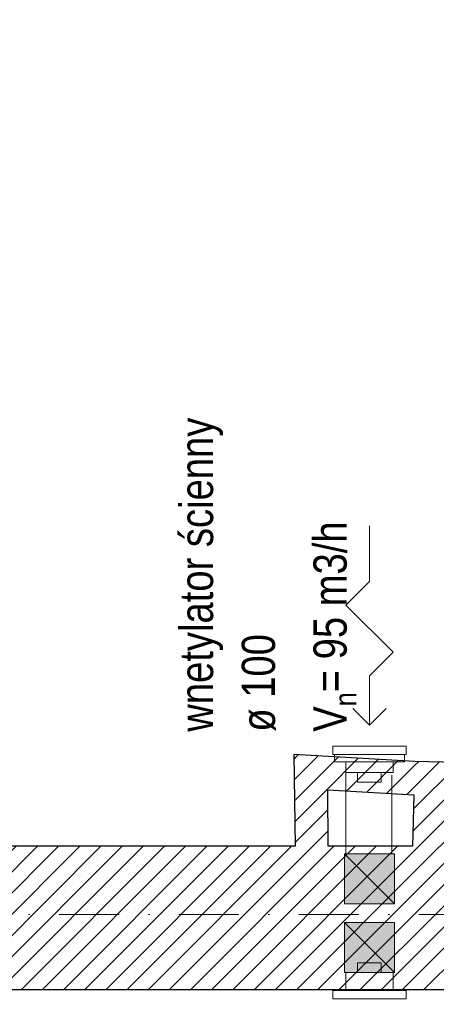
# Model space of a CAD drawing. Header units: millimetres. Extents: x -140780 to 266886, y -104422 to 233759.
# Tile 60 of 104: x 210920 to 212171, y 115103 to 118057. Entities that reach past the tile are written whole.
import ezdxf

# ---------------------------------------------------------------- set-up
doc = ezdxf.new("R2010")
doc.units = ezdxf.units.MM
doc.header["$MEASUREMENT"] = 0
doc.linetypes.add('Dashed_line', pattern=[750, 500, -250])
doc.linetypes.add('Kropki i Kreski', pattern=[360, 180, -90, 0, -90])
for name, color, linetype in [('Konstrukcja - Siatki mod', 7, 'Continuous'), ('KR_INW', 7, 'Continuous'), ('WENT_BYTOWA', 7, 'Continuous')]:
    doc.layers.add(name, color=color, linetype=linetype)
doc.layers.add('Konstrukcja - Siatki mod_Nr_pióra__48', color=7, linetype='Continuous', lineweight=15, true_color=0xa80f02)
for name, color, linetype, lineweight in [('KR_INW_Nr_pióra__101', 252, 'Continuous', 5), ('KR_INW_Nr_pióra__121', 255, 'Continuous', 0), ('KR_INW_Nr_pióra__27', 7, 'Continuous', 25), ('KR_INW_Nr_pióra__41', 7, 'Continuous', 15), ('STREFA_NOWE_POM_Nr_pióra__121', 255, 'Continuous', 0), ('WENT_BYTOWA_Nr_pióra__6', 5, 'Continuous', 13)]:
    doc.layers.add(name, color=color, linetype=linetype, lineweight=lineweight)
doc.styles.add('GENERATED_STYLE_1', font='txt')
pattern_1 = [(45, (0, 0), (-31.819804, 31.819804), [])]

# ---------------------------------------------------------------- blocks, each defined once
blk = doc.blocks.new('Ściana_14', base_point=(212100.3, 115577.1))
at = {"layer": 'KR_INW_Nr_pióra__101', "linetype": 'Continuous'}
h = blk.add_hatch(dxfattribs=at)
h.set_pattern_fill('Cegła_licówka', color=256, style=0, pattern_type=2)
h.set_pattern_definition(pattern_1)
h.paths.add_polyline_path([(212299.9, 115147.1), (212316.5, 115826.1), (212106.6, 115831.2), (212100.3, 115577.1)])
at = {"layer": 'KR_INW_Nr_pióra__27', "linetype": 'Continuous', "flags": 128}
for points in [[(212316.5, 115826.1), (212106.6, 115831.2)], [(212310.6, 115586.8), (212316.5, 115826.1)], [(212104.1, 115731.2), (212100.3, 115577.1)]]:
    blk.add_lwpolyline(points, dxfattribs=at)
blk = doc.blocks.new('Ściana_30', base_point=(211743.7, 115852.7))
at = {"layer": 'KR_INW_Nr_pióra__101', "linetype": 'Continuous'}
h = blk.add_hatch(dxfattribs=at)
h.set_pattern_fill('Cegła_licówka', color=256, style=0, pattern_type=2)
h.set_pattern_definition(pattern_1)
h.paths.add_polyline_path([(211845, 115746.5), (212104.1, 115731.2), (212106.6, 115831.2), (211743.7, 115852.7)])
at = {"layer": 'KR_INW_Nr_pióra__27', "linetype": 'Continuous', "flags": 128}
for points in [[(212106.6, 115831.2), (211743.7, 115852.7)], [(211845, 115746.5), (212104.1, 115731.2)]]:
    blk.add_lwpolyline(points, dxfattribs=at)
blk = doc.blocks.new('Ściana_31', base_point=(211743.7, 115852.7))
at = {"layer": 'KR_INW_Nr_pióra__101', "linetype": 'Continuous'}
h = blk.add_hatch(dxfattribs=at)
h.set_pattern_fill('Cegła_licówka', color=256, style=0, pattern_type=2)
h.set_pattern_definition(pattern_1)
h.paths.add_polyline_path([(211743.7, 115852.7), (211746.9, 115577.1), (211846.9, 115577.1), (211845, 115746.5)])
at = {"layer": 'KR_INW_Nr_pióra__27', "linetype": 'Continuous', "flags": 128}
for points in [[(211743.7, 115852.7), (211746.9, 115577.1)], [(211846.9, 115577.1), (211845, 115746.5)]]:
    blk.add_lwpolyline(points, dxfattribs=at)
blk = doc.blocks.new('Ściana_127', base_point=(209976.4, 115577.1))
at = {"layer": 'KR_INW_Nr_pióra__101', "linetype": 'Continuous'}
h = blk.add_hatch(dxfattribs=at)
h.set_pattern_fill('Cegła_licówka', color=256, style=0, pattern_type=2)
h.set_pattern_definition(pattern_1)
h.paths.add_polyline_path([(209976.4, 115147.1), (212299.9, 115147.1), (212100.3, 115577.1), (209976.4, 115577.1)])
at = {"layer": 'KR_INW_Nr_pióra__27', "linetype": 'Continuous', "flags": 128}
for points in [[(211746.9, 115577.1), (209976.4, 115577.1)], [(209976.4, 115577.1), (209976.4, 115147.1)], [(212100.3, 115577.1), (211846.9, 115577.1)], [(209976.4, 115147.1), (212299.9, 115147.1)]]:
    blk.add_lwpolyline(points, dxfattribs=at)
blk = doc.blocks.new('Linia_26', base_point=(211970.6, 116088.4))
at = {"layer": 'WENT_BYTOWA_Nr_pióra__6', "linetype": 'Continuous'}
for p, q in [((211970.6, 116088.4), (211970.6, 115940.6)), ((211970.6, 115940.6), (211920.6, 115990.6)), ((211970.6, 115940.6), (212020.6, 115990.6))]:
    blk.add_line(p, q, dxfattribs=at)
blk = doc.blocks.new('Standardowy znacznik siatki_10')
at = {"layer": 'Konstrukcja - Siatki mod_Nr_pióra__48', "linetype": 'Kropki i Kreski'}
blk.add_line((1000, 0), (72912, 0), dxfattribs=at)

msp = doc.modelspace()

# ---------------------------------------------------------------- hatches: boundary and pattern name
at = {"layer": 'KR_INW_Nr_pióra__121', "linetype": 'Continuous', "lineweight": 13}
for points in [[(211895.6, 115554.8), (212045.6, 115554.8), (212045.6, 115404.8), (211895.6, 115404.8)], [(211895.6, 115348.8), (212045.6, 115348.8), (212045.6, 115198.8), (211895.6, 115198.8)]]:
    msp.add_hatch(color=9, dxfattribs=at).paths.add_polyline_path(points)

# ---------------------------------------------------------------- linework, layer by layer
at = {"layer": 'KR_INW_Nr_pióra__41', "linetype": 'Continuous'}
for p, q in [((211895.6, 115554.8), (212045.6, 115404.8)), ((211895.6, 115348.8), (212045.6, 115198.8))]:
    msp.add_line(p, q, dxfattribs=at)
at = {"layer": 'KR_INW_Nr_pióra__41', "linetype": 'Continuous', "flags": 128}
for points in [[(211895.6, 115554.8), (212045.6, 115554.8), (212045.6, 115404.8), (211895.6, 115404.8)], [(211895.6, 115348.8), (212045.6, 115348.8), (212045.6, 115198.8), (211895.6, 115198.8)]]:
    msp.add_lwpolyline(points, close=True, dxfattribs=at)
at = {"layer": 'STREFA_NOWE_POM_Nr_pióra__121', "linetype": 'Continuous', "flags": 128}
for points in [[(207849, 121145.6), (207797.8, 116236.5), (208691.7, 116252), (208697.2, 115577.1), (209091.2, 115577.1), (209976.4, 115577.1), (211746.9, 115577.1), (211743.7, 115852.7), (212106.6, 115831.2), (212196.5, 115829), (212196.5, 121145.6), (209091.2, 121145.6), (208837, 121145.6)], [(214351, 115146.8), (214176.7, 115146.8), (212299.9, 115146.8), (212299.9, 115147.1), (209976.4, 115147.1), (209095, 115147.1), (209110.2, 113397.6), (209438.1, 113397.6), (210318.1, 113397.6), (215750.3, 113397.6), (215750.3, 115146.8), (215056.7, 115146.8)]]:
    msp.add_lwpolyline(points, close=True, dxfattribs=at)
at = {"layer": 'WENT_BYTOWA_Nr_pióra__6', "linetype": 'Continuous'}
for p, q in [((211970.6, 116371.2), (211970.6, 116538.3)), ((211899.9, 116300.5), (211970.6, 116371.2)), ((211899.9, 116300.5), (212041.3, 116159.1)), ((211970.6, 116088.4), (212041.3, 116159.1)), ((212080.9, 115877.3), (211860.4, 115877.3)), ((211860.4, 115877.3), (211860.4, 115852.7)), ((212080.9, 115852.7), (212080.9, 115877.3)), ((211860.4, 115852.7), (212080.9, 115852.7)), ((212075.6, 115852.7), (211865.6, 115852.7)), ((211865.6, 115852.7), (211865.6, 115830.2)), ((212075.6, 115830.2), (212075.6, 115852.7)), ((211865.6, 115830.2), (212075.6, 115830.2)), ((212050.6, 115830.2), (211890.9, 115830.2)), ((211899.4, 115830.2), (212041.9, 115830.2)), ((211899.4, 115798.2), (211899.4, 115830.2)), ((212041.9, 115830.2), (212041.9, 115798.2)), ((212041.9, 115798.2), (211899.4, 115798.2)), ((212006.2, 115798.2), (211935, 115798.2)), ((211935, 115798.2), (211935, 115769.4)), ((212006.2, 115769.4), (212006.2, 115798.2)), ((211935, 115769.4), (212006.2, 115769.4)), ((211935, 115227.6), (212006.2, 115227.6)), ((211935, 115198.8), (211935, 115227.6)), ((212006.2, 115227.6), (212006.2, 115198.8)), ((212041.9, 115198.8), (211899.4, 115198.8)), ((211899.4, 115198.8), (211899.4, 115144.3)), ((212006.2, 115198.8), (211935, 115198.8)), ((212041.9, 115144.3), (212041.9, 115198.8)), ((211860.4, 115144.3), (212080.9, 115144.3)), ((211860.4, 115119.7), (211860.4, 115144.3)), ((212075.6, 115144.3), (211865.6, 115144.3)), ((212080.9, 115144.3), (212080.9, 115119.7)), ((212080.9, 115119.7), (211860.4, 115119.7))]:
    msp.add_line(p, q, dxfattribs=at)
at = {"layer": 'WENT_BYTOWA_Nr_pióra__6', "linetype": 'Dashed_line'}
for p, q in [((211899.4, 115554.8), (211899.4, 115798.2)), ((212038.1, 115554.8), (212038.1, 115790))]:
    msp.add_line(p, q, dxfattribs=at)

# ---------------------------------------------------------------- block references
at = {"layer": 'Konstrukcja - Siatki mod', "color": 8, "linetype": 'Continuous', "lineweight": 13, "zscale": 1000}
msp.add_blockref('Standardowy znacznik siatki_10', (177989.3, 115372.2), dxfattribs=at)
at = {"layer": 'KR_INW'}
for name, p in [('Ściana_30', (211743.7, 115852.7)), ('Ściana_31', (211743.7, 115852.7)), ('Ściana_14', (212100.3, 115577.1)), ('Ściana_127', (209976.4, 115577.1))]:
    msp.add_blockref(name, p, dxfattribs=at)
at = {"layer": 'WENT_BYTOWA', "color": 5, "linetype": 'Continuous', "lineweight": 13}
msp.add_blockref('Linia_26', (211970.6, 116088.4), dxfattribs=at)

# ---------------------------------------------------------------- texts
at = {"layer": 'WENT_BYTOWA_Nr_pióra__6', "linetype": 'Continuous', "insert": (211400.7, 115920.8), "char_height": 100, "width": 1445.322, "attachment_point": 1, "rotation": 90, "line_spacing_factor": 1.116673, "style": 'GENERATED_STYLE_1'}
msp.add_mtext('\\A1;{\\fArial Narrow|b0|i0|c238|p34;wnetylator ścienny\\P\\fArial Narrow|b0|i0|c238|p34;ø 100\\P\\fArial Narrow|b0|i0|c238|p34;V\\fArial Narrow|b0|i0|c238|p34;\\A1{\\H.66x;\\S ^ n;}\\fArial Narrow|b0|i0|c238|p34;= 95 m3/h}', dxfattribs=at)

doc.saveas('drawing.dxf')
